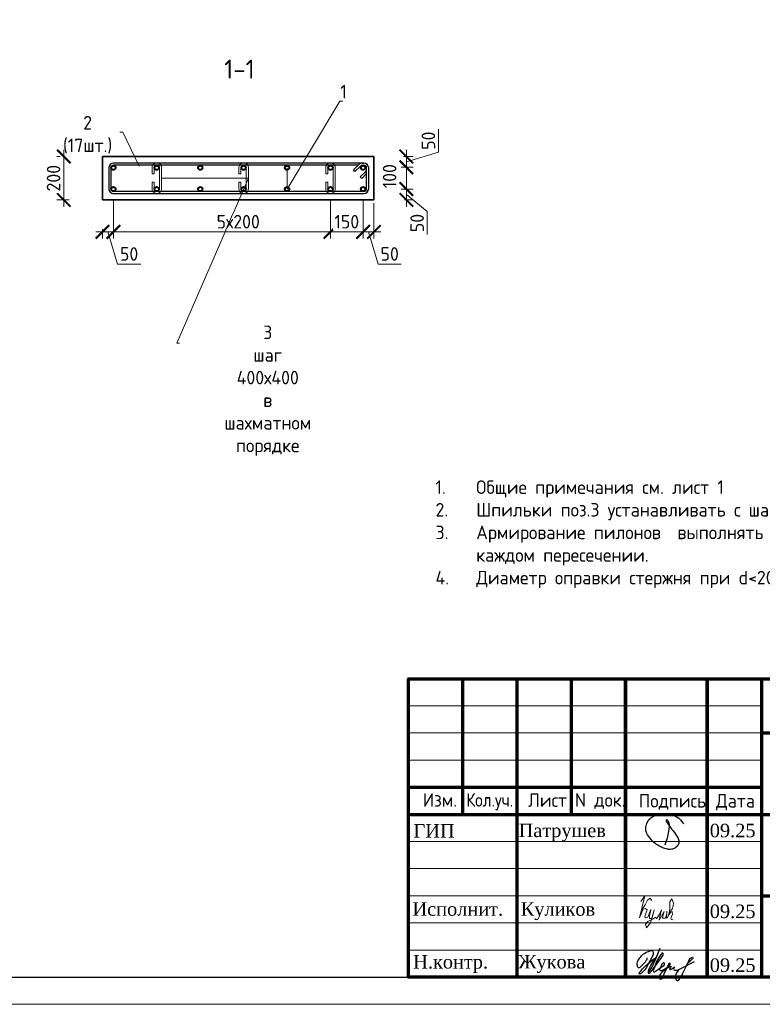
# Model space of a CAD drawing. Header units: millimetres. Extents: x 263826 to 1718326, y -423071 to 70137.
# Tile 118 of 256: x 513632 to 527311, y -265573 to -247428. Entities that reach past the tile are written whole.
import ezdxf
from ezdxf import colors
from ezdxf.entities.mleader import LeaderData, LeaderLine
from ezdxf.math import Vec2, Vec3

# ---------------------------------------------------------------- set-up
doc = ezdxf.new("R2010")
doc.units = ezdxf.units.MM
for name, color, linetype, lineweight in [('1 Стены', 3, 'Continuous', 30), ('Арм_шпильки', 143, 'Continuous', 18), ('Армирование', 3, 'Continuous', 40), ('Выноски', 20, 'Continuous', 20), ('подоснова', 151, 'Continuous', 5), ('размер', 1, 'Continuous', 25), ('РАЗМЕРЫ', 1, 'Continuous', 9), ('Рамка', 7, 'Continuous', 70), ('Текст', 7, 'Continuous', 25), ('ТОНКИЕ', 7, 'Continuous', 9)]:
    doc.layers.add(name, color=color, linetype=linetype, lineweight=lineweight)
for name, color, linetype in [('PDF7_Text', 7, 'Continuous'), ('PDF8_Text', 7, 'Continuous'), ('ТОЛСТЫЕ_ОСНОВНЫЕ', 6, 'Continuous')]:
    doc.layers.add(name, color=color, linetype=linetype)
doc.layers.add('Колонна_ бетон', color=7, linetype='Continuous', lineweight=50, true_color=0xb4b496)
doc.styles.add('GOST 2.304', font='CS_Gost2304.shx')
doc.styles.add('GOST-2.304_Type-B', font='GOST_Common.ttf')
doc.styles.add('PDF Times New Roman', font='times.ttf')
doc.styles.add('ГОСТ', font='GOST_Common.ttf')
doc.dimstyles.new('мой 25', dxfattribs={"dimscale": 100, "dimtxt": 2.5, "dimasz": 2.5, "dimexe": 1.25, "dimexo": 0.625, "dimtad": 1, "dimdec": 0, "dimlfac": 0.5, "dimtxsty": 'GOST-2.304_Type-B', "dimblk": 'ARCHTICK', "dimcen": 2.5, "dimdle": 1.25, "dimaunit": 1, "dimadec": 1, "dimazin": 2, "dimtfac": 1, "dimtdec": 0, "dimtmove": 1, "dimatfit": 3, "dimfxl": 6, "dimfxlon": 1, "dimtfill": 1, "dimlwd": -1, "dimlwe": -1, "dimarcsym": 0})

# ---------------------------------------------------------------- blocks, each defined once
blk = doc.blocks.new('*U58')
at = {"color": 0, "linetype": 'ByBlock', "lineweight": -2}
for p, q in [((108.8, 1198.9), (12.5, 1198.9)), ((-10, 1176.4), (-10, 12.5)), ((-10, 1169.4), (-10, 1176.4)), ((22, 1128), (-3.4, 1153.5)), ((0, 1169.4), (0, 1176.4)), ((0, 1150.1), (0, 12.5)), ((3.7, 1160.6), (29.1, 1135.1)), ((108.8, 1188.9), (12.5, 1188.9)), ((53.8, 1159.8), (28.3, 1185.2)), ((38.8, 1188.9), (60.9, 1166.9)), ((60.9, 1166.9), (53.8, 1159.8)), ((121.3, 12.5), (121.3, 1176.4)), ((131.3, 12.5), (131.3, 1176.4)), ((29.1, 1135.1), (22, 1128)), ((12.5, 0), (108.8, 0)), ((12.5, -10), (108.8, -10))]:
    blk.add_line(p, q, dxfattribs=at)
for centre, radius, start, end in [((12.5, 1176.4), 22.5, 90, 180), ((108.8, 1176.4), 22.5, 0, 90), ((12.5, 1169.4), 22.5, 180, 225), ((12.5, 1176.4), 12.5, 90, 180), ((12.5, 1169.4), 12.5, 180, 225), ((19.5, 1176.4), 12.5, 45, 90), ((108.8, 1176.4), 12.5, 0, 90), ((12.5, 12.5), 22.5, 180, 270), ((12.5, 12.5), 12.5, 180, 270), ((108.8, 12.5), 12.5, 270, 0), ((108.8, 12.5), 22.5, 270, 0)]:
    blk.add_arc(centre, radius, start, end, dxfattribs=at)
at = {"style": 'GOST 2.304', "oblique": 15, "flags": 9}
for tag, p in [('ДИАМЕТР', (-52.8, -63)), ('КЛАСС', (-53, -68.7)), ('ДЛИНА', (-52.5, -73.8)), ('ПОЗИЦИЯ', (-52.3, -58)), ('МАССА', (-52.3, -78.3))]:
    blk.add_attdef(tag, p, '', height=2.5, dxfattribs=at)
blk = doc.blocks.new('_ArchTick')
at = {"color": 0, "linetype": 'ByBlock', "const_width": 0.15}
blk.add_lwpolyline([(-0.5, -0.5), (0.5, 0.5)], dxfattribs=at)
blk = doc.blocks.new('*D749')
at = {"layer": 'DEFPOINTS', "color": 0, "lineweight": 0, "transparency": 16777216}
for p in [(520157, -249949, -2880), (519957, -250148, -2880), (520754, -250148)]:
    blk.add_point(p, dxfattribs=at)
at = {"layer": 'РАЗМЕРЫ', "color": 0, "linetype": 'Continuous', "transparency": 16777216}
for p, q in [((521348, -249870), (521348, -249445)), ((520754, -249824), (520754, -250273)), ((520703, -249949), (520879, -249949)), ((520754, -250048), (521348, -249870)), ((520658, -250148), (520879, -250148))]:
    blk.add_line(p, q, dxfattribs=at)
at = {"layer": 'РАЗМЕРЫ', "color": 0, "transparency": 16777216, "xscale": 250, "yscale": 250, "zscale": 250}
for p, rotation in [((520754, -249949), 90), ((520754, -250148), 270)]:
    blk.add_blockref('_ArchTick', p, dxfattribs=dict(at, rotation=rotation))
at = {"layer": 'РАЗМЕРЫ', "color": 0, "lineweight": 0, "transparency": 16777216, "insert": (521160, -249658), "char_height": 250, "attachment_point": 5, "rotation": 90, "style": 'GOST-2.304_Type-B', "bg_fill": 3, "box_fill_scale": 1.1, "bg_fill_color": 256, "bg_fill_true_color": 13158600, "bg_fill_transparency": 0}
blk.add_mtext('50', dxfattribs=at)
blk = doc.blocks.new('*D750')
at = {"layer": 'DEFPOINTS', "color": 0, "lineweight": 0, "transparency": 16777216}
for p in [(519957, -250549, -2880), (520754, -250549), (520658, -250749)]:
    blk.add_point(p, dxfattribs=at)
at = {"layer": 'РАЗМЕРЫ', "color": 0, "linetype": 'Continuous', "transparency": 16777216}
for p, q in [((520658, -250549), (520879, -250549)), ((520754, -250874), (520754, -250424)), ((520721, -250749), (520879, -250749)), ((520754, -250649), (521140, -250962)), ((521140, -250962), (521140, -251387))]:
    blk.add_line(p, q, dxfattribs=at)
at = {"layer": 'РАЗМЕРЫ', "color": 0, "transparency": 16777216, "xscale": 250, "yscale": 250, "zscale": 250}
for p, rotation in [((520754, -250549), 90), ((520754, -250749), 270)]:
    blk.add_blockref('_ArchTick', p, dxfattribs=dict(at, rotation=rotation))
at = {"layer": 'РАЗМЕРЫ', "color": 0, "lineweight": 0, "transparency": 16777216, "insert": (520953, -251175), "char_height": 250, "attachment_point": 5, "rotation": 90, "style": 'GOST-2.304_Type-B', "bg_fill": 3, "box_fill_scale": 1.1, "bg_fill_color": 256, "bg_fill_true_color": 13158600, "bg_fill_transparency": 0}
blk.add_mtext('50', dxfattribs=at)
blk = doc.blocks.new('*D751')
at = {"layer": 'DEFPOINTS', "color": 0, "lineweight": 0, "transparency": 16777216}
for p in [(520754, -250148, 2880), (520754, -250148)]:
    blk.add_point(p, dxfattribs=at)
at = {"layer": 'РАЗМЕРЫ', "color": 0, "linetype": 'Continuous', "transparency": 16777216}
for p, q in [((520754, -250674), (520754, -250023)), ((520848, -250148), (520879, -250148)), ((520686, -250549), (520879, -250549))]:
    blk.add_line(p, q, dxfattribs=at)
at = {"layer": 'РАЗМЕРЫ', "color": 0, "lineweight": 0, "transparency": 16777216, "insert": (520445, -250312), "char_height": 250, "attachment_point": 5, "rotation": 90, "style": 'GOST-2.304_Type-B', "bg_fill": 3, "box_fill_scale": 1.1, "bg_fill_color": 256, "bg_fill_true_color": 13158600, "bg_fill_transparency": 0}
blk.add_mtext('100', dxfattribs=at)
at = {"layer": 'DEFPOINTS', "color": 0, "lineweight": 0, "transparency": 16777216}
blk.add_point((520624, -250549), dxfattribs=at)
at = {"layer": 'РАЗМЕРЫ', "color": 0, "transparency": 16777216, "xscale": 250, "yscale": 250, "zscale": 250}
for p, rotation in [((520754, -250148), 90), ((520754, -250549), 270)]:
    blk.add_blockref('_ArchTick', p, dxfattribs=dict(at, rotation=rotation))
blk = doc.blocks.new('*D752')
at = {"layer": 'DEFPOINTS', "color": 0, "lineweight": 0, "transparency": 16777216}
for p in [(515357, -250549), (519357, -250549), (515357, -251338)]:
    blk.add_point(p, dxfattribs=at)
at = {"layer": 'РАЗМЕРЫ', "color": 0, "linetype": 'Continuous', "transparency": 16777216}
for p, q in [((515357, -250738), (515357, -251463)), ((519357, -250738), (519357, -251463)), ((519482, -251338), (515232, -251338))]:
    blk.add_line(p, q, dxfattribs=at)
at = {"layer": 'РАЗМЕРЫ', "color": 0, "transparency": 16777216, "xscale": 250, "yscale": 250, "zscale": 250, "rotation": 180}
blk.add_blockref('_ArchTick', (515357, -251338), dxfattribs=at)
at = {"layer": 'РАЗМЕРЫ', "color": 0, "transparency": 16777216, "xscale": 250, "yscale": 250, "zscale": 250}
blk.add_blockref('_ArchTick', (519357, -251338), dxfattribs=at)
at = {"layer": 'РАЗМЕРЫ', "color": 0, "lineweight": 0, "transparency": 16777216, "insert": (517657, -251151), "char_height": 250, "attachment_point": 5, "style": 'GOST-2.304_Type-B', "bg_fill": 3, "box_fill_scale": 1.1, "bg_fill_color": 256, "bg_fill_true_color": 13158600, "bg_fill_transparency": 0}
blk.add_mtext('5х200', dxfattribs=at)
blk = doc.blocks.new('*D753')
at = {"layer": 'DEFPOINTS', "color": 0, "lineweight": 0, "transparency": 16777216}
for p in [(515157, -250749, 2880), (515357, -250956), (515157, -251338)]:
    blk.add_point(p, dxfattribs=at)
at = {"layer": 'РАЗМЕРЫ', "color": 0, "linetype": 'Continuous', "transparency": 16777216}
for p, q in [((515357, -251018), (515357, -251463)), ((515157, -251289), (515157, -251463)), ((515482, -251338), (515032, -251338)), ((515257, -251338), (515435, -251932)), ((515435, -251932), (515860, -251932))]:
    blk.add_line(p, q, dxfattribs=at)
at = {"layer": 'РАЗМЕРЫ', "color": 0, "transparency": 16777216, "xscale": 250, "yscale": 250, "zscale": 250, "rotation": 180}
blk.add_blockref('_ArchTick', (515157, -251338), dxfattribs=at)
at = {"layer": 'РАЗМЕРЫ', "color": 0, "transparency": 16777216, "xscale": 250, "yscale": 250, "zscale": 250}
blk.add_blockref('_ArchTick', (515357, -251338), dxfattribs=at)
at = {"layer": 'РАЗМЕРЫ', "color": 0, "lineweight": 0, "transparency": 16777216, "insert": (515647, -251745), "char_height": 250, "attachment_point": 5, "style": 'GOST-2.304_Type-B', "bg_fill": 3, "box_fill_scale": 1.1, "bg_fill_color": 256, "bg_fill_true_color": 13158600, "bg_fill_transparency": 0}
blk.add_mtext('50', dxfattribs=at)
blk = doc.blocks.new('*D754')
at = {"layer": 'DEFPOINTS', "color": 0, "lineweight": 0, "transparency": 16777216}
for p in [(519357, -250549), (519957, -250549)]:
    blk.add_point(p, dxfattribs=at)
at = {"layer": 'РАЗМЕРЫ', "color": 0, "linetype": 'Continuous', "transparency": 16777216}
for p, q in [((519357, -250738), (519357, -251463)), ((519957, -250738), (519957, -251463)), ((519232, -251338), (520082, -251338))]:
    blk.add_line(p, q, dxfattribs=at)
at = {"layer": 'РАЗМЕРЫ', "color": 0, "transparency": 16777216, "xscale": 250, "yscale": 250, "zscale": 250, "rotation": 180}
blk.add_blockref('_ArchTick', (519357, -251338), dxfattribs=at)
at = {"layer": 'РАЗМЕРЫ', "color": 0, "transparency": 16777216, "xscale": 250, "yscale": 250, "zscale": 250}
blk.add_blockref('_ArchTick', (519957, -251338), dxfattribs=at)
at = {"layer": 'РАЗМЕРЫ', "color": 0, "lineweight": 0, "transparency": 16777216, "insert": (519657, -251151), "char_height": 250, "attachment_point": 5, "style": 'GOST-2.304_Type-B', "bg_fill": 3, "box_fill_scale": 1.1, "bg_fill_color": 256, "bg_fill_true_color": 13158600, "bg_fill_transparency": 0}
blk.add_mtext('150', dxfattribs=at)
at = {"layer": 'DEFPOINTS', "color": 0, "lineweight": 0, "transparency": 16777216}
blk.add_point((519957, -251338), dxfattribs=at)
blk = doc.blocks.new('*D783')
at = {"layer": 'DEFPOINTS', "color": 0, "lineweight": 0, "transparency": 16777216}
for p in [(519957, -250549), (520157, -250749), (520157, -251338)]:
    blk.add_point(p, dxfattribs=at)
at = {"layer": 'РАЗМЕРЫ', "color": 0, "linetype": 'Continuous', "transparency": 16777216}
for p, q in [((519957, -250738), (519957, -251463)), ((520157, -250811), (520157, -251463)), ((519832, -251338), (520282, -251338)), ((520057, -251338), (520235, -251932)), ((520235, -251932), (520660, -251932))]:
    blk.add_line(p, q, dxfattribs=at)
at = {"layer": 'РАЗМЕРЫ', "color": 0, "transparency": 16777216, "xscale": 250, "yscale": 250, "zscale": 250, "rotation": 180}
blk.add_blockref('_ArchTick', (519957, -251338), dxfattribs=at)
at = {"layer": 'РАЗМЕРЫ', "color": 0, "transparency": 16777216, "xscale": 250, "yscale": 250, "zscale": 250}
blk.add_blockref('_ArchTick', (520157, -251338), dxfattribs=at)
at = {"layer": 'РАЗМЕРЫ', "color": 0, "lineweight": 0, "transparency": 16777216, "insert": (520447, -251745), "char_height": 250, "attachment_point": 5, "style": 'GOST-2.304_Type-B', "bg_fill": 3, "box_fill_scale": 1.1, "bg_fill_color": 256, "bg_fill_true_color": 13158600, "bg_fill_transparency": 0}
blk.add_mtext('50', dxfattribs=at)
blk = doc.blocks.new('*U59')
for p, q in [((-8, 0), (-7.4, 4.7)), ((-7.4, 4.7), (-5.6, 9)), ((-5.6, 9), (-2.7, 12.7)), ((-2.7, 12.7), (1, 15.6)), ((1, 15.6), (5.3, 17.4)), ((5.3, 17.4), (10, 18)), ((34, 18), (10, 18)), ((10, 10), (34, 10)), ((34, 10), (34, 18)), ((66, 18), (90, 18)), ((66, 10), (66, 18)), ((90, 10), (66, 10)), ((94.7, 17.4), (90, 18)), ((99, 15.6), (94.7, 17.4)), ((102.7, 12.7), (99, 15.6)), ((105.6, 9), (102.7, 12.7)), ((107.4, 4.7), (105.6, 9)), ((108, 0), (107.4, 4.7)), ((107.4, -4.7), (108, 0)), ((-7.4, -4.7), (-8, 0)), ((-5.6, -9), (-7.4, -4.7)), ((-2.7, -12.7), (-5.6, -9)), ((1, -15.6), (-2.7, -12.7)), ((5.3, -17.4), (1, -15.6)), ((10, -18), (5.3, -17.4)), ((10, -18), (90, -18)), ((90, -18), (94.7, -17.4)), ((94.7, -17.4), (99, -15.6)), ((99, -15.6), (102.7, -12.7)), ((102.7, -12.7), (105.6, -9)), ((105.6, -9), (107.4, -4.7))]:
    blk.add_line(p, q)
at = {"color": 0, "linetype": 'ByBlock', "lineweight": -2}
for p, q in [((0, 0), (0.3, 2.6)), ((0.3, 2.6), (1.3, 5)), ((1.3, 5), (2.9, 7.1)), ((2.9, 7.1), (5, 8.7)), ((5, 8.7), (7.4, 9.7)), ((7.4, 9.7), (10, 10)), ((92.6, 9.7), (90, 10)), ((95, 8.7), (92.6, 9.7)), ((97.1, 7.1), (95, 8.7)), ((98.7, 5), (97.1, 7.1)), ((99.7, 2.6), (98.7, 5)), ((100, 0), (99.7, 2.6)), ((99.7, -2.6), (100, 0)), ((0.3, -2.6), (0, 0)), ((1.3, -5), (0.3, -2.6)), ((2.9, -7.1), (1.3, -5)), ((5, -8.7), (2.9, -7.1)), ((7.4, -9.7), (5, -8.7)), ((10, -10), (7.4, -9.7)), ((10, -10), (90, -10)), ((90, -10), (92.6, -9.7)), ((92.6, -9.7), (95, -8.7)), ((95, -8.7), (97.1, -7.1)), ((97.1, -7.1), (98.7, -5)), ((98.7, -5), (99.7, -2.6))]:
    blk.add_line(p, q, dxfattribs=at)
at = {"style": 'GOST 2.304', "oblique": 15, "flags": 9}
for tag, p in [('ДИАМЕТР', (117.8, -62.2)), ('ДЛИНА', (118.1, -72.5)), ('ПОЗИЦИЯ', (118, -56.6)), ('КЛАСС', (118, -67.8)), ('МАССА', (118.7, -78.2))]:
    blk.add_attdef(tag, p, '', height=2.5, dxfattribs=at)
blk = doc.blocks.new('_None')
blk = doc.blocks.new('*U46')
at = {"layer": 'ТОЛСТЫЕ_ОСНОВНЫЕ', "color": 6}
blk.add_lwpolyline([(20, 5), (415, 5), (415, 292), (20, 292)], close=True, dxfattribs=at)
at = {"layer": 'ТОНКИЕ'}
blk.add_lwpolyline([(0, 0), (420, 0), (420, 297), (0, 297)], close=True, dxfattribs=at)
blk = doc.blocks.new('11')
at = {"layer": 'Выноски'}
for p, q in [((47962, 66737), (47989, 66781)), ((47989, 66781), (48016, 66806)), ((48016, 66806), (48038, 66823)), ((48038, 66823), (48060, 66786)), ((48060, 66786), (48058, 66769)), ((47885, 66608), (47944, 66700)), ((47944, 66700), (47962, 66737))]:
    blk.add_line(p, q, dxfattribs=at)
blk.add_lwpolyline([(47863, 66761), (47937, 66865), (47843, 66458), (47885, 66564), (47905, 66616), (47954, 66628), (47979, 66606), (47957, 66539), (47937, 66487), (47947, 66458), (47991, 66470), (48051, 66611), (48041, 66569), (48023, 66505), (48023, 66448), (48065, 66448), (48090, 66529), (48110, 66608), (48043, 66369), (47972, 66275), (47954, 66344), (47991, 66389), (48078, 66431), (48142, 66470), (48154, 66441), (48204, 66512), (48246, 66606), (48209, 66455), (48204, 66418), (48295, 66574), (48265, 66463), (48265, 66455), (48312, 66453), (48342, 66529), (48347, 66584), (48337, 66465), (48349, 66453), (48401, 66569), (48443, 66616), (48461, 66678), (48466, 66727), (48436, 66811), (48399, 66754), (48399, 66618), (48389, 66549), (48374, 66507), (48416, 66564), (48441, 66576), (48451, 66524), (48433, 66482), (48419, 66453), (48424, 66428), (48458, 66421)], dxfattribs=at)
blk = doc.blocks.new('яяя')
at = {"lineweight": 30}
for points in [[(345424, 110432), (345425, 110410), (345424, 110397), (345417, 110379), (345406, 110350), (345390, 110319), (345357, 110275), (345310, 110221), (345265, 110176), (345198, 110110), (345161, 110077), (345133, 110066), (345116, 110066), (345102, 110075), (345090, 110091), (345082, 110115), (345074, 110146), (345066, 110182), (345064, 110206), (345067, 110234), (345077, 110278), (345095, 110320), (345114, 110361), (345134, 110395), (345159, 110428), (345195, 110469), (345228, 110506), (345284, 110560), (345331, 110595), (345379, 110625), (345435, 110648), (345486, 110670), (345532, 110686), (345573, 110696), (345605, 110698), (345621, 110695), (345635, 110687), (345648, 110671), (345656, 110649), (345659, 110625), (345659, 110583), (345656, 110553), (345647, 110523), (345635, 110489), (345387, 110033), (345349, 109985), (345311, 109948), (345247, 109889), (345209, 109858), (345192, 109844), (345180, 109837), (345157, 109833), (345150, 109835), (345140, 109842), (345135, 109856), (345138, 109881), (345148, 109892), (345183, 109930), (345267, 110024), (345343, 110105), (345455, 110213), (345617, 110343), (345775, 110456), (345811, 110526), (345838, 110607), (345890, 110740), (345902, 110771), (345698, 110295), (345672, 110226), (345626, 110132), (345572, 110032), (345518, 109953), (345481, 109918), (345497, 110001), (345567, 110147), (345655, 110301), (345760, 110442)], [(345481, 109918), (345476, 109896), (345475, 109874), (345485, 109861), (345506, 109866), (345539, 109891), (345632, 109983), (345968, 110450), (346022, 110527), (346029, 110560), (346027, 110579), (346026, 110590), (346010, 110605), (345993, 110609), (345975, 110601), (345962, 110584), (345954, 110562), (345857, 110421), (345783, 110292), (345741, 110183), (345701, 110079), (345665, 109985), (345660, 109952), (345666, 109929), (345669, 109915), (345682, 109910), (345702, 109914), (345735, 109941), (345846, 110007), (346065, 110160), (346075, 110193), (346070, 110217), (346066, 110236), (346052, 110241), (346030, 110241), (346007, 110228), (345978, 110203), (345960, 110164), (345892, 110010), (345895, 109986), (345904, 109966), (345925, 109964), (345969, 109968), (346045, 110000), (346218, 110114), (346261, 110154), (346280, 110184), (346282, 110210), (346278, 110225), (346263, 110229), (346241, 110222), (346220, 110198), (346162, 110049), (345989, 109904), (345932, 109849), (345906, 109805), (345891, 109739), (345890, 109690), (345899, 109652), (345924, 109647), (345956, 109655), (345980, 109674), (346058, 109838), (346158, 110046), (346261, 110098), (346314, 110120), (346292, 110079), (346269, 110036), (346261, 110008), (346267, 109998), (346293, 109998), (346363, 110039), (346445, 110095), (346421, 110068), (346414, 110040), (346407, 110011), (346416, 109990), (346466, 109972), (346509, 109977), (346574, 109984), (347172, 110293)], [(346586, 109971), (346543, 109917), (346509, 109873), (346489, 109825), (346475, 109767), (346472, 109710), (346478, 109675), (346485, 109641), (346501, 109621), (346517, 109602), (346542, 109589), (346568, 109592), (346605, 109620), (346680, 109731), (346736, 109842), (346865, 110115), (346962, 110290), (346969, 110318), (346979, 110360), (347013, 110403), (347056, 110434), (347091, 110450), (347109, 110450), (347121, 110434), (347115, 110405), (347072, 110355), (347012, 110307), (346924, 110222)]]:
    blk.add_lwpolyline(points, dxfattribs=at)
blk = doc.blocks.new('Патрушев')
at = {"color": 5, "lineweight": 25}
blk.add_lwpolyline([(58.5, -35.09), (59.7, -31.98), (60.22, -29.81), (60.47, -28.76), (60.76, -27.56), (61.06, -26.32), (61.37, -24.67), (61.64, -22.98), (61.77, -21.63), (61.83, -20.46), (61.74, -19.5), (61.5, -18.56), (61.27, -17.93), (60.96, -17.34), (60.63, -16.86), (60.45, -16.66), (60.39, -16.62), (60.25, -16.53), (60.03, -16.42), (59.74, -16.36), (59.56, -16.39), (59.41, -16.5), (59.32, -16.73), (59.32, -16.96), (59.41, -17.15), (61.8, -21.04), (63.12, -22.91), (63.7, -23.61), (64.53, -24.59), (65.48, -25.87), (66.43, -27.07), (66.87, -27.73), (67.42, -28.44), (67.68, -28.93), (68, -29.52), (68.38, -30.41), (68.65, -31), (68.82, -31.71), (68.89, -32.2), (68.93, -32.68), (68.9, -33.35), (68.81, -33.79), (68.57, -34.59), (68.27, -35.18), (67.92, -35.7), (67.56, -36.23), (66.92, -36.75), (66.44, -37.14), (65.93, -37.49), (65.34, -37.85), (64.79, -38.12), (64.12, -38.33), (63.56, -38.4), (62.54, -38.51), (61.58, -38.47), (60.89, -38.38), (60.1, -38.27), (59.25, -38.05), (58.41, -37.75), (57.66, -37.55), (56.61, -37.27), (55.88, -36.92), (54.92, -36.35), (53.85, -35.72), (53.05, -35.25), (52.17, -34.73), (51.27, -34.08), (50.13, -33.27), (49.09, -32.31), (47.96, -31.09), (47.07, -29.92), (46.05, -28.68), (45.23, -27.65), (44.74, -26.54), (44.28, -25.09), (44.05, -24.29), (43.98, -23.29), (43.94, -22.47), (43.99, -21.49), (44.18, -20.57), (44.46, -19.97), (44.74, -19.1), (45.02, -18.24), (45.49, -17.42), (45.85, -16.92), (46.39, -16.14), (46.99, -15.53), (47.83, -14.81), (48.65, -14.29), (49.43, -13.79), (50.53, -13.27), (51.57, -12.89), (52.65, -12.48), (54.17, -12.1), (55.44, -11.87), (56.95, -11.79), (58.35, -11.79), (59.63, -11.91), (61, -12.05), (62.71, -12.35), (64.46, -12.88), (66.16, -13.58), (67.55, -14.27), (68.88, -15.13), (70.02, -16.25), (71.14, -17.49), (71.67, -18.26), (72.28, -19.27)], dxfattribs=at)
blk = doc.blocks.new('штамп кж1.1')
at = {"layer": 'Рамка', "color": 7}
for p, q in [((405358, -83134), (405358, -80634)), ((407358, -83134), (407358, -80634)), ((410858, -81634), (422858, -81634)), ((404358, -82634), (410858, -82634)), ((404358, -83134), (422858, -83134)), ((410858, -84634), (422858, -84634))]:
    blk.add_line(p, q, dxfattribs=at)
at = {"layer": 'Рамка'}
for p, q in [((406358, -86134), (406358, -80634)), ((408358, -86134), (408358, -80634)), ((408358, -80634), (408358, -86134)), ((409858, -80634), (409858, -86134)), ((409858, -86134), (409858, -80634)), ((410858, -80634), (410858, -86134))]:
    blk.add_line(p, q, dxfattribs=at)
at = {"layer": 'Рамка', "color": 7, "lineweight": 15}
for p, q in [((404358, -81134), (410858, -81134)), ((404358, -81634), (410858, -81634)), ((404358, -82134), (410858, -82134)), ((404358, -83634), (410858, -83634)), ((404358, -84134), (410858, -84134)), ((404358, -84634), (410858, -84634)), ((404358, -85134), (410858, -85134)), ((404358, -85634), (410858, -85634))]:
    blk.add_line(p, q, dxfattribs=at)
at = {"layer": 'Рамка'}
blk.add_lwpolyline([(422858, -86134), (404358, -86134), (404358, -80634), (422858, -80634)], close=True, dxfattribs=at)
at = {"color": 5, "xscale": 24.5, "yscale": 24.5, "zscale": 24.5}
blk.add_blockref('Патрушев', (407651, -82836), dxfattribs=at)
at = {"color": 2, "lineweight": 60, "xscale": 0.5, "yscale": 0.5, "zscale": 0.5}
blk.add_blockref('яяя', (236038, -140993), dxfattribs=at)
at = {"layer": 'Выноски', "color": 0}
blk.add_blockref('11', (360773, -151499), dxfattribs=at)
at = {"layer": 'PDF7_Text', "insert": (410912, -84467), "char_height": 180, "width": 6881.02, "attachment_point": 7, "style": 'PDF Times New Roman'}
blk.add_mtext('\\pi1015.18152;Жилой дом со встроенными помещениями \\P\\pi311.27381;общественно-делового и коммерческого назначения на \\P\\pi667.38051;первом этаже здания и встроенно-пристроенным \\P\\pi874.76335;поликлиническим учреждением (поз. 2.2-2.3)', dxfattribs=at)
at = {"layer": 'PDF7_Text', "char_height": 248, "attachment_point": 7, "style": 'PDF Times New Roman'}
for s, insert in [('09.25', (409908, -83561)), ('Патрушев', (406387, -83634)), ('09.25', (409908, -85050)), ('Жукова', (406381, -86056)), ('09.25', (409908, -86042))]:
    blk.add_mtext(s, dxfattribs=dict(at, insert=insert))
at = {"layer": 'PDF7_Text', "insert": (406426, -85084), "char_height": 247.95, "attachment_point": 7, "style": 'PDF Times New Roman'}
blk.add_mtext_dynamic_manual_height_columns('{\\C256;Куликов}', width=2000, gutter_width=1250, heights=[0], dxfattribs=at)
at = {"layer": 'PDF8_Text', "char_height": 248, "attachment_point": 7, "style": 'PDF Times New Roman'}
for s, insert in [('ГИП', (404451, -83561)), ('Исполнит.', (404432, -85007)), ('Н.контр.', (404445, -86056))]:
    blk.add_mtext(s, dxfattribs=dict(at, insert=insert))
at = {"layer": 'Текст', "color": 7, "style": 'ГОСТ', "width": 0.9}
blk.add_text('Кол.уч.', height=250, dxfattribs=at).set_placement((405423, -82992))
at = {"layer": 'Текст', "color": 7, "style": 'ГОСТ'}
for s, p in [('Изм.', (404622, -82993)), ('Лист', (406561, -82996)), ('N док.', (407423, -82993)), ('Подпись', (408601, -83008)), ('Дата', (410023, -83008))]:
    blk.add_text(s, height=250, dxfattribs=at).set_placement(p)
at = {"layer": 'Текст', "color": 7, "insert": (411117, -81801), "char_height": 250, "attachment_point": 1, "style": 'ГОСТ'}
blk.add_mtext_dynamic_manual_height_columns('\\pi594.35517;{\\fTimes New Roman|b0|i0|c204|p18;\\C256;Строительство жилого комплекса со  встроенными помещениями \\P\\pi1441.86779;общественного-делового, коммерческого назначения и \\P\\pi41.3631;поликлиническим учреждением по адресу: г. Чита, ул. 1-я Коллективная}', width=11543.07, gutter_width=12.5, heights=[0], dxfattribs=at)
blk = doc.blocks.new('*D787')
at = {"layer": 'DEFPOINTS', "color": 0, "lineweight": 0, "transparency": 16777216}
for p in [(515156, -249949, 2880), (514443, -250749), (515156, -250749)]:
    blk.add_point(p, dxfattribs=at)
at = {"layer": 'РАЗМЕРЫ', "color": 0, "linetype": 'Continuous', "transparency": 16777216}
for p, q in [((514443, -249824), (514443, -250874)), ((514380, -249949), (514318, -249949)), ((514543, -250749), (514318, -250749))]:
    blk.add_line(p, q, dxfattribs=at)
at = {"layer": 'РАЗМЕРЫ', "color": 0, "transparency": 16777216, "xscale": 250, "yscale": 250, "zscale": 250}
for p, rotation in [((514443, -249949), 90), ((514443, -250749), 270)]:
    blk.add_blockref('_ArchTick', p, dxfattribs=dict(at, rotation=rotation))
at = {"layer": 'РАЗМЕРЫ', "color": 0, "lineweight": 0, "transparency": 16777216, "insert": (514255, -250349), "char_height": 250, "attachment_point": 5, "rotation": 90, "style": 'GOST-2.304_Type-B', "bg_fill": 3, "box_fill_scale": 1.1, "bg_fill_color": 256, "bg_fill_true_color": 13158600, "bg_fill_transparency": 0}
blk.add_mtext('200', dxfattribs=at)

msp = doc.modelspace()

# ---------------------------------------------------------------- linework, layer by layer
at = {"layer": '1 Стены', "color": 252, "lineweight": 0, "true_color": 0x939598}
for p, q in [((515156.67721, -249948.94606, 3100), (520156.6528, -249948.94606, 3100)), ((515156.67721, -250748.94606, 3100), (515156.67721, -249948.94606, 3100)), ((520156.6528, -249948.94606, 3100), (520156.6528, -250748.94606, 3100)), ((520156.6528, -250748.94606, 3100), (515156.67721, -250748.94606, 3100))]:
    msp.add_line(p, q, dxfattribs=at)
at = {"layer": 'Армирование', "color": 3}
for centre in [(515356.67721, -250155.56078, 3100), (516156.67721, -250155.56078, 3100), (516956.67721, -250155.56078, 3100), (517756.67721, -250155.56078, 3100), (518556.67721, -250155.56078, 3100), (519356.67721, -250155.56078, 3100), (519956.67721, -250155.56078, 3100), (515356.67721, -250548.94606, 3100), (516156.67721, -250548.94606, 3100), (516956.67721, -250548.94606, 3100), (517756.67721, -250548.94606, 3100), (518556.67721, -250548.94606, 3100), (519356.67721, -250548.94606, 3100), (519956.67721, -250548.94606, 3100)]:
    msp.add_circle(centre, 40, dxfattribs=at)
at = {"layer": 'Колонна_ бетон', "color": 180, "linetype": 'Continuous', "lineweight": 35, "transparency": 33554687}
for p, q in [((515156.06173, -249948.94427, 5979.99999), (515156.06173, -250748.94427, 5979.99999)), ((515156.06173, -249948.94427, 5979.99999), (520156.0616, -249948.94427, 5979.99999)), ((520156.0616, -249948.94427, 5979.99999), (520156.0616, -250748.94427, 5979.99999)), ((515156.06173, -250748.94427, 5979.99999), (520156.0616, -250748.94427, 5979.99999))]:
    msp.add_line(p, q, dxfattribs=at)

# ---------------------------------------------------------------- block references
at = {"lineweight": 30, "xscale": 3.959999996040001, "yscale": 3.959999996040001, "zscale": 3.959999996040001, "rotation": 269.9999999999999}
msp.add_blockref('*U58', (515312.726, -250110.55528, 3100), dxfattribs=at)
at = {"layer": 'размер'}
for p in [(72562.48214, -178938.92976, 3100), (116435.21723, -178938.92976, 3100)]:
    msp.add_blockref('штамп кж1.1', p, dxfattribs=at)

# ---------------------------------------------------------------- texts
at = {"ltscale": 100, "insert": (521291.13242, -255917.83127, 3100), "char_height": 250, "width": 17398.1240905, "attachment_point": 1, "style": 'GOST-2.304_Type-B'}
msp.add_mtext('\\pi-750,l750,t750,5000;1.^IОбщие примечания см. лист 1\\P2.^IШпильки поз.3 устанавливать с шагом 400 по вертикали и с шагом  400 по горизонтали .\\P3.^IАрмирование пилонов  выполнять отдельными стержнями. Арматуру вязать вязальной проволокой в каждом пересечении.\\P{\\C7;4.^IДиаметр оправки стержня при d<20мм - 5d, при d≥20мм - 8d}', dxfattribs=at)
at = {"layer": 'РАЗМЕРЫ', "insert": (517679.15849, -248339.26771, 3100), "char_height": 350, "attachment_point": 5, "style": 'GOST-2.304_Type-B'}
msp.add_mtext_dynamic_manual_height_columns('1-1', width=3941.2127758, gutter_width=625, heights=[0], dxfattribs=at)
at = {"layer": 'Текст', "color": 7, "insert": (483420.8066, -263573.15111, 3100), "char_height": 250, "attachment_point": 1, "style": 'ГОСТ'}
msp.add_mtext_dynamic_manual_height_columns('\\pi3500;{\\C0;\\P\\pi1309.09091;План пилонов} 6-13-го этажа{\\H1.83333x; }', width=7000, gutter_width=12.5, heights=[1500], dxfattribs=at)

# ---------------------------------------------------------------- leaders
at = {"layer": 'подоснова'}
ml = msp.add_multileader_mtext('Standard', dxfattribs=at)
ml.set_content('2 (17шт.)', color=256, style='GOST-2.304_Type-B')
ml.set_leader_properties(color=256, linetype='ByLayer', lineweight=15)
ml.set_arrow_properties(name='NONE')
ml.build(insert=Vec2(0, 0))
ml.multileader.update_dxf_attribs({"text_left_attachment_type": 6, "text_right_attachment_type": 6, "dogleg_length": 10, "arrow_head_size": 18})
ctx = ml.context
ctx.base_point, ctx.char_height, ctx.arrow_head_size, ctx.landing_gap_size, ctx.plane_origin = Vec3(514244.87708, -249502.23017, 3100), 250, 18, 20, Vec3(512142.02927, -248956.18437, 3100)
ctx.left_attachment, ctx.right_attachment, ctx.text_align_type = 6, 6, 1
notes = []
notes.append((ctx, [(1, (1, 1, 0), (515530.48315, -249502.23017, 3100), (-1, 0), 10, [(0, [(515831.78993, -250125.66743, 3100)], 0, [])])]))
ctx.mtext.insert, ctx.mtext.width, ctx.mtext.alignment, ctx.mtext.flow_direction = Vec3(514882.68011, -249202.23017, 3100), 22.8977991, 2, 5
for ctx, leaders in notes:
    for number, flags, end, landing, length, lines in leaders:
        leader = LeaderData()
        leader.index, (leader.has_last_leader_line, leader.has_dogleg_vector, leader.attachment_direction) = number, flags
        leader.last_leader_point, leader.dogleg_vector, leader.dogleg_length = Vec3(end), Vec3(landing), length
        for number, points, colour, breaks in lines:
            line = LeaderLine()
            line.index, line.vertices, line.color, line.breaks = number, Vec3.list(points), colors.encode_raw_color(colour), breaks
            leader.lines.append(line)
        ctx.leaders.append(leader)

# ---------------------------------------------------------------- next in the draw order: dimensions: what is measured, and where the dimension line sits
at = {"layer": 'РАЗМЕРЫ', "color": 146, "lineweight": 0, "true_color": 0x006272}
dim = msp.add_linear_dim(base=(520753.95935, -250147.56078, 5979.99999), p1=(520156.6528, -249948.94606, 3100), p2=(519956.67721, -250147.56078, 3100), angle=90, dimstyle='мой 25', override={"dimlfac": 0.25}, dxfattribs=at)
dim.commit()
dim.dimension.update_dxf_attribs({"geometry": '*D749', "text_midpoint": (521160.20935, -249807.62842, 5979.99999)})
dim = msp.add_linear_dim(base=(515356.67721, -251338.48113, 3100), p1=(519356.67721, -250548.94606, 3100), p2=(515356.67721, -250548.94606, 3100), angle=180, text='5х200', dimstyle='мой 25', override={"dimlfac": 0.25}, dxfattribs=at)
dim.commit()
dim.dimension.update_dxf_attribs({"geometry": '*D752', "text_midpoint": (517656.67721, -251338.48113, 3100), "dimtype": 160})
dim = msp.add_linear_dim(base=(520753.95935, -250548.94606, 5979.99999), p1=(520658.1954, -250748.94606, 5979.99999), p2=(519956.67721, -250548.94606, 3100), angle=90, dimstyle='мой 25', override={"dimlfac": 0.25}, dxfattribs=at)
dim.commit()
dim.dimension.update_dxf_attribs({"geometry": '*D750', "text_midpoint": (521140.48489, -251024.94261, 5979.99999), "dimtype": 160})

# ---------------------------------------------------------------- next in the draw order: block references
at = {"layer": 'Арм_шпильки', "color": 3, "xscale": 4.875, "yscale": 4.875, "zscale": 4.875, "rotation": 89.99999999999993}
for p in [(516156.67721, -250590.7469, 3100), (517756.67721, -250590.7469, 3100)]:
    msp.add_blockref('*U59', p, dxfattribs=at)

# ---------------------------------------------------------------- next in the draw order: dimensions: what is measured, and where the dimension line sits
at = {"layer": 'РАЗМЕРЫ', "color": 146, "lineweight": 0, "true_color": 0x006272}
dim = msp.add_linear_dim(base=(520753.95935, -250147.56078, 3100), p1=(520623.65941, -250548.94606, 3100), p2=(520753.95935, -250147.56078, 5979.99999), angle=90, dimstyle='мой 25', override={"dimlfac": 0.25}, dxfattribs=at)
dim.commit()
dim.dimension.update_dxf_attribs({"geometry": '*D751', "text_midpoint": (520632.41965, -250311.79151, 3100), "dimtype": 160})
dim = msp.add_linear_dim(base=(519956.67721, -251338.48113, 3100), p1=(519356.67721, -250548.94606, 3100), p2=(519956.67721, -250548.94606, 3100), angle=180, dimstyle='мой 25', override={"dimlfac": 0.25}, dxfattribs=at)
dim.commit()
dim.dimension.update_dxf_attribs({"geometry": '*D754', "text_midpoint": (519656.67721, -251150.98113, 3100)})
dim = msp.add_linear_dim(base=(515156.67721, -251338.48113, 3100), p1=(515356.67721, -250955.86389, 3100), p2=(515156.67721, -250748.94427, 5979.99999), dimstyle='мой 25', override={"dimlfac": 0.25}, dxfattribs=at)
dim.commit()
dim.dimension.update_dxf_attribs({"geometry": '*D753', "text_midpoint": (515497.30221, -251744.73113, 3100)})

# ---------------------------------------------------------------- next in the draw order: block references
at = {"layer": 'Арм_шпильки', "color": 3, "xscale": 4.875, "yscale": 4.875, "zscale": 4.875, "rotation": 89.99999999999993}
msp.add_blockref('*U59', (519356.67721, -250590.7469, 3100), dxfattribs=at)

# ---------------------------------------------------------------- next in the draw order: dimensions: what is measured, and where the dimension line sits
at = {"layer": 'РАЗМЕРЫ', "color": 146, "lineweight": 0}
dim = msp.add_linear_dim(base=(520156.6528, -251338.48113, 3100), p1=(519956.67721, -250548.94606, 3100), p2=(520156.6528, -250748.94606, 3100), angle=180, dimstyle='мой 25', override={"dimlfac": 0.25}, dxfattribs=at)
dim.commit()
dim.dimension.update_dxf_attribs({"geometry": '*D783', "text_midpoint": (520297.29001, -251744.73113, 3100)})

# ---------------------------------------------------------------- next in the draw order: leaders
at = {"layer": 'подоснова'}
ml = msp.add_multileader_mtext('Standard', dxfattribs=at)
ml.set_content('1 ', color=256, style='GOST-2.304_Type-B')
ml.set_leader_properties(color=256, linetype='ByLayer', lineweight=15)
ml.set_arrow_properties(name='NONE')
ml.build(insert=Vec2(0, 0))
ml.multileader.update_dxf_attribs({"text_left_attachment_type": 6, "text_right_attachment_type": 6, "dogleg_length": 10, "arrow_head_size": 18})
ctx = ml.context
ctx.base_point, ctx.char_height, ctx.arrow_head_size, ctx.landing_gap_size, ctx.plane_origin = Vec3(519539.77758, -248927.67997, 3100), 250, 18, 20, Vec3(516786.17467, -247625.1492, 3100)
ctx.left_attachment, ctx.right_attachment, ctx.text_align_type = 6, 6, 1
notes = []
notes.append((ctx, [(0, (1, 1, 0), (519529.77758, -248927.67997, 3100), (1, 0), 10, [(1, [(518556.67721, -250155.56078, 3100), (518556.67721, -250548.94606, 3100)], 0, [])])]))
ctx.mtext.insert, ctx.mtext.width, ctx.mtext.alignment, ctx.mtext.flow_direction = Vec3(519597.27758, -248627.67997, 3100), 22.8977991, 2, 5
ml = msp.add_multileader_mtext('Standard', dxfattribs=at)
ml.set_content('3 шаг 400х400 \\Pв шахматном порядке ', color=256, style='GOST-2.304_Type-B')
ml.set_leader_properties(color=256, linetype='ByLayer', lineweight=15)
ml.set_arrow_properties(name='NONE')
ml.build(insert=Vec2(0, 0))
ml.multileader.update_dxf_attribs({"text_left_attachment_type": 6, "text_right_attachment_type": 6, "dogleg_length": 10, "arrow_head_size": 18})
ctx = ml.context
ctx.base_point, ctx.char_height, ctx.arrow_head_size, ctx.landing_gap_size, ctx.plane_origin = Vec3(516533.0179, -253389.80093, 3100), 250, 18, 20, Vec3(514559.46502, -251055.92172, 3100)
ctx.left_attachment, ctx.right_attachment, ctx.text_align_type = 6, 6, 1
notes.append((ctx, [(0, (1, 1, 0), (516523.0179, -253389.80093, 3100), (1, 0), 10, [(1, [(516244.42721, -250346.9969, 3100), (517844.42721, -250346.9969, 3100)], 0, [])])]))
ctx.mtext.insert, ctx.mtext.width, ctx.mtext.alignment, ctx.mtext.flow_direction = Vec3(518201.12396, -253064.80093, 3100), 22.8977991, 2, 5
for ctx, leaders in notes:
    for number, flags, end, landing, length, lines in leaders:
        leader = LeaderData()
        leader.index, (leader.has_last_leader_line, leader.has_dogleg_vector, leader.attachment_direction) = number, flags
        leader.last_leader_point, leader.dogleg_vector, leader.dogleg_length = Vec3(end), Vec3(landing), length
        for number, points, colour, breaks in lines:
            line = LeaderLine()
            line.index, line.vertices, line.color, line.breaks = number, Vec3.list(points), colors.encode_raw_color(colour), breaks
            leader.lines.append(line)
        ctx.leaders.append(leader)

# ---------------------------------------------------------------- next in the draw order: block references
at = {"xscale": 100, "yscale": 100, "zscale": 100}
msp.add_blockref('*U46', (497793.54168, -265573.15111, 3100), dxfattribs=at)

# ---------------------------------------------------------------- next in the draw order: dimensions: what is measured, and where the dimension line sits
at = {"layer": 'РАЗМЕРЫ', "color": 146, "lineweight": 0}
dim = msp.add_linear_dim(base=(514442.57964, -250748.94606, 3100), p1=(515156.06173, -249948.94427, 5979.99999), p2=(515156.06173, -250748.94606, 3100), angle=90, dimstyle='мой 25', override={"dimlfac": 0.25, "dimfxl": 1}, dxfattribs=at)
dim.commit()
dim.dimension.update_dxf_attribs({"geometry": '*D787', "text_midpoint": (514255.07964, -250348.94517, 3100)})

doc.saveas('drawing.dxf')
